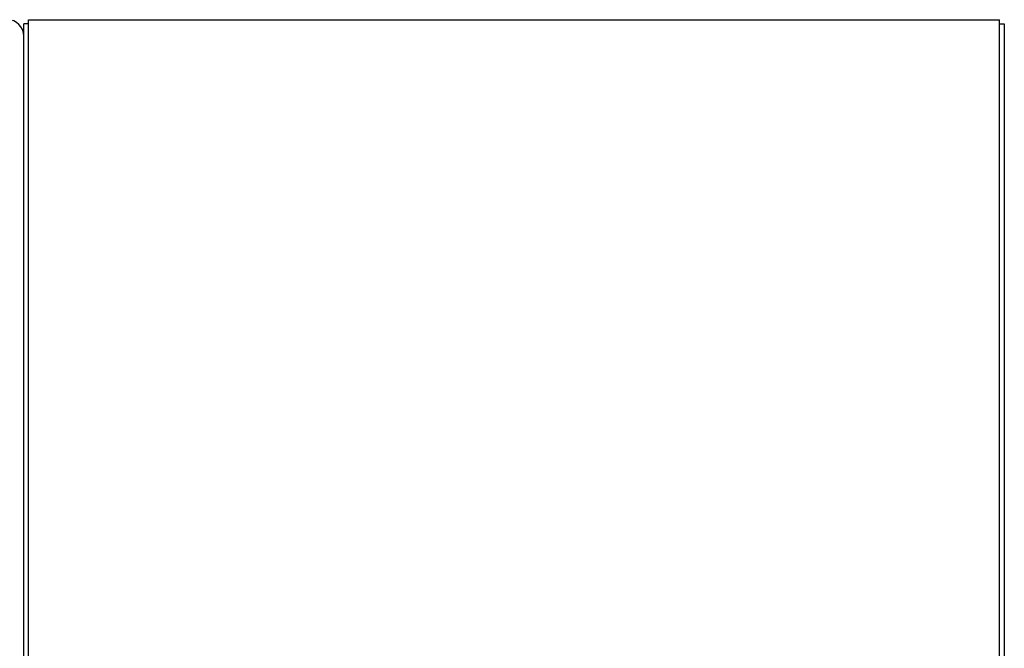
# Model space of a CAD drawing. Header units: inches. Extents: x 0 to 224, y 0 to 145.
# Tile 124 of 125: x 146 to 161, y 114 to 124. Entities that reach past the tile are written whole.
import ezdxf

# ---------------------------------------------------------------- set-up
doc = ezdxf.new("R2010")
doc.units = ezdxf.units.IN
doc.header["$LTSCALE"] = 12.302632
doc.header["$MEASUREMENT"] = 0
doc.layers.get('0').update_dxf_attribs({"linetype": 'CONTINUOUS'})

msp = doc.modelspace()

# ---------------------------------------------------------------- linework, layer by layer
at = {"color": 7, "linetype": 'Continuous'}
for p, q in [((145.898, 123.552), (145.823, 123.552)), ((160.748, 123.552), (160.823, 123.552))]:
    msp.add_line(p, q, dxfattribs=at)
at = {"color": 3, "linetype": 'Continuous'}
for p, q in [((145.823, 105.732), (145.823, 123.552)), ((145.898, 123.615), (160.748, 123.615)), ((145.898, 105.735), (145.898, 123.615)), ((160.748, 105.735), (160.748, 123.615)), ((160.823, 123.552), (160.823, 105.732))]:
    msp.add_line(p, q, dxfattribs=at)
at = {"color": 7, "linetype": 'Continuous'}
msp.add_arc((145.573, 123.365), 0.25, 0, 90, dxfattribs=at)

doc.saveas('drawing.dxf')
